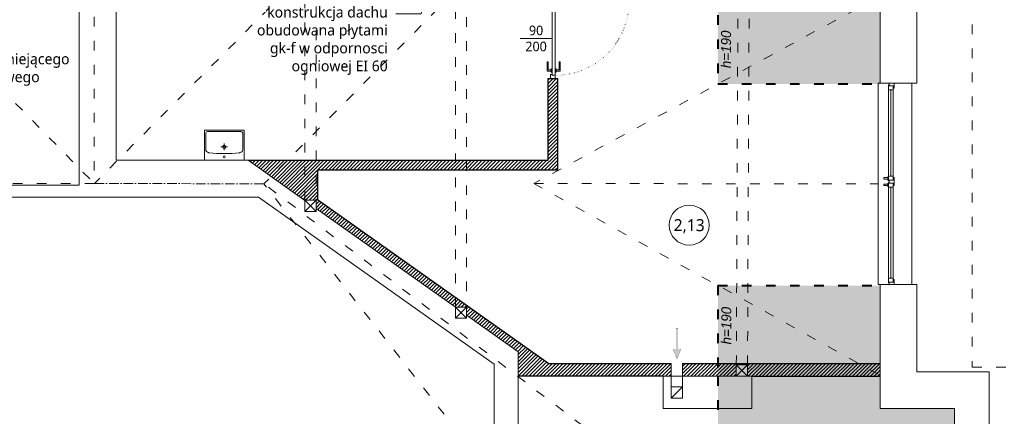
# Model space of a CAD drawing. Header units: millimetres. Extents: x -221 to 149158, y -114258 to 0.
# Tile 137 of 219: x 115604 to 116834, y -65504 to -65009. Entities that reach past the tile are written whole.
import ezdxf
from ezdxf import colors
from ezdxf.entities.mleader import LeaderData, LeaderLine
from ezdxf.enums import TextEntityAlignment as Align
from ezdxf.math import Vec2, Vec3

# ---------------------------------------------------------------- set-up
doc = ezdxf.new("R2010")
doc.units = ezdxf.units.MM
for name, pattern in [('ACAD_ISO03W100', [30, 12, -18]), ('ACAD_ISO07W100', [3, 0, -3]), ('ACAD_ISO10W100', [18, 12, -3, 0, -3])]:
    doc.linetypes.add(name, pattern=pattern)
doc.layers.get('0').update_dxf_attribs({"lineweight": 0})
for name, color, linetype, lineweight, true_color in [('A-przekrycieram.ART', 7, 'Continuous', 0, 0xffffff), ('opis_arch', 7, 'Continuous', 15, 0x4a783b), ('siatka konstr..KF', 7, 'ACAD_ISO10W100', 5, 0x999999), ('wypełnienie 2', 7, 'Continuous', 0, 0x363636)]:
    doc.layers.add(name, color=color, linetype=linetype, lineweight=lineweight, true_color=true_color)
for name, color, linetype, lineweight in [('A-sanitariaty.ART', 250, 'Continuous', 0), ('opis..KF', 250, 'Continuous', 15), ('pomocnicza', 30, 'Continuous', 0), ('stolarka_arch', 250, 'Continuous', 5), ('wentylacja..KF', 202, 'Continuous', 15), ('ściana pro..KF', 222, 'Continuous', 30), ('ściany ist..KF', 61, 'Continuous', 5)]:
    doc.layers.add(name, color=color, linetype=linetype, lineweight=lineweight)
doc.styles.add('ARCH', font='segoeuil.ttf')
pattern_1 = [(45, (-12676.463, -28536.048), (-2.24506403, 2.24506403), [])]

# ---------------------------------------------------------------- blocks, each defined once
blk = doc.blocks.new('*U1674')
at = {"layer": 'A-przekrycieram.ART'}
h = blk.add_hatch(color=256, dxfattribs=at)
h.dxf.hatch_style = 1
h.paths.add_polyline_path([(0, 4200), (5940, 4200), (5940, 0), (0, 0)])
h.paths.add_polyline_path([(200, 4100), (5840, 4100), (5840, 100), (200, 100)], flags=16)
blk = doc.blocks.new('*U630')
at = {"layer": 'stolarka_arch', "lineweight": 0}
blk.add_lwpolyline([(0, 0), (251, 0), (251, -42), (0, -42)], close=True, dxfattribs=at)
at = {"layer": 'stolarka_arch'}
for points in [[(0, -22), (6, -22), (6, -23), (3, -23), (3, -28), (0, -28)], [(3, -23), (8, -23), (8, -29), (2, -29), (2, -28), (3, -28)], [(8, -26), (121.3, -26), (121.3, -23), (8, -23)], [(126.3, -23), (121.3, -23), (121.3, -29), (127.3, -29), (127.3, -28), (126.3, -28)], [(123.3, -22), (133.3, -22), (133.3, -23), (130.3, -23), (130.3, -28), (126.3, -28), (126.3, -23), (123.3, -23)], [(130.3, -23), (135.3, -23), (135.3, -29), (129.3, -29), (129.3, -28), (130.3, -28)], [(243, -26), (135.3, -26), (135.3, -23), (243, -23)], [(248, -23), (243, -23), (243, -29), (249, -29), (249, -28), (248, -28)], [(251, -22), (245, -22), (245, -23), (248, -23), (248, -28), (251, -28)], [(8, -26), (121.3, -26), (121.3, -29), (8, -29)], [(126.3, -30), (122.3, -30), (122.3, -29), (126.3, -29)], [(125.3, -35), (123.3, -35), (123.3, -30), (125.3, -30)], [(134.3, -30), (130.3, -30), (130.3, -29), (134.3, -29)], [(133.3, -35), (131.3, -35), (131.3, -30), (133.3, -30)], [(243, -26), (135.3, -26), (135.3, -29), (243, -29)]]:
    blk.add_lwpolyline(points, close=True, dxfattribs=at)
blk = doc.blocks.new('*U1229')
at = {"layer": 'A-sanitariaty.ART'}
for p, q in [((4.1, 16.6), (-4.1, 16.6)), ((0, 12.4), (0, 20.8))]:
    blk.add_line(p, q, dxfattribs=at)
blk.add_lwpolyline([(24.1, 0), (-24.1, 0, -0.414214), (-24.9, 0.8), (-24.9, 36.5, -0.414214), (-24.1, 37.4), (24.1, 37.4, -0.414214), (24.9, 36.5), (24.9, 0.8, -0.414214)], format="xyb", close=True, dxfattribs=at)
blk.add_lwpolyline([(-19.1, 9.4), (-19.6, 9.5, -0.376652), (-23.2, 13.6), (-23.2, 33.2, -0.414214), (-20.8, 35.7), (20.8, 35.7, -0.414214), (23.2, 33.2), (23.2, 13.6, -0.376652), (19.6, 9.5), (19.1, 9.4)], format="xyb", dxfattribs=at)
for centre, radius in [((0, 16.6), 2.08), ((0, 4.1), 1.25)]:
    blk.add_circle(centre, radius, dxfattribs=at)
blk.add_arc((0, 171.8), 163.5, 263.283, 276.717, dxfattribs=at)
blk = doc.blocks.new('*U614')
at = {"layer": 'stolarka_arch', "linetype": 'ACAD_ISO03W100', "lineweight": 0, "ltscale": 0.1}
for points in [[(3.5, 87), (-1.5, 87), (-1.5, 75), (-0.5, 75), (-0.5, 85), (3.5, 85)], [(3.5, 88), (3.5, 84), (4.5, 84), (4.5, 88)], [(4.5, 92), (4.5, 0), (8.5, 0), (8.5, 92)], [(9.5, 88), (9.5, 84), (8.5, 84), (8.5, 88)], [(9.5, 87), (14.5, 87), (14.5, 75), (13.5, 75), (13.5, 85), (9.5, 85)]]:
    blk.add_lwpolyline(points, close=True, dxfattribs=at)
at = {"layer": 'stolarka_arch'}
for points in [[(5, -4), (5, -6), (0, -6), (0, 0), (4, 0), (4, -4), (5, -4)], [(96, 0), (4, 0), (4, -4), (96, -4)], [(91, 1), (91, 6), (79, 6), (79, 5), (89, 5), (89, 1)], [(92, 1), (88, 1), (88, 0), (92, 0)], [(95, -4), (95, -6), (100, -6), (100, 0), (96, 0), (96, -4), (95, -4)], [(91, -5), (91, -10), (79, -10), (79, -9), (89, -9), (89, -5)], [(92, -5), (88, -5), (88, -4), (92, -4)]]:
    blk.add_lwpolyline(points, close=True, dxfattribs=at)
blk.add_circle((4, 0.5), 0.5, dxfattribs=at)
at = {"layer": 'stolarka_arch', "linetype": 'ACAD_ISO07W100', "lineweight": 0, "ltscale": 0.5}
blk.add_arc((4, 0), 92, 0, 89.6506, dxfattribs=at)
blk = doc.blocks.new('opis drzwi')
at = {"layer": 'opis..KF'}
blk.add_line((-20, 0), (20, 0), dxfattribs=at)
at = {"layer": 'opis..KF', "style": 'ARCH', "flags": 12}
for tag, p in [('90', (0, 10)), ('200', (0, -10))]:
    blk.add_attdef(tag, text='', height=12, dxfattribs=at).set_placement(p, align=Align.MIDDLE_CENTER)
blk = doc.blocks.new('nr pom')
at = {"layer": 'opis..KF', "lineweight": 20}
blk.add_circle((0, 0), 25, dxfattribs=at)
at = {"layer": 'opis..KF', "style": 'ARCH'}
blk.add_attdef('00', text='', height=15, dxfattribs=at).set_placement((0, 0), align=Align.MIDDLE_CENTER)
blk = doc.blocks.new('_Dot')
at = {"color": 0, "linetype": 'ByBlock', "lineweight": -2}
blk.add_line((-0.5, 0), (-1, 0), dxfattribs=at)
at = {"color": 0, "linetype": 'ByBlock', "const_width": 0.5}
blk.add_lwpolyline([(-0.25, 0, 1), (0.25, 0, 1)], format="xyb", close=True, dxfattribs=at)
blk = doc.blocks.new('*U1657')
at = {"layer": 'wentylacja..KF', "lineweight": 5}
h = blk.add_hatch(color=256, dxfattribs=at)
h.dxf.hatch_style = 1
h.paths.add_polyline_path([(12.5, 5), (12.5, 1.2), (38.5, 1.2), (38.5, -1.3), (12.5, -1.3), (12.5, -5), (0, 0)])
at = {"layer": 'wentylacja..KF', "color": 240, "const_width": 0.239}
blk.add_lwpolyline([(12.5, 5), (12.5, 1.2), (38.5, 1.2), (38.5, -1.3), (12.5, -1.3), (12.5, -5), (0, 0)], close=True, dxfattribs=at)

msp = doc.modelspace()

# ---------------------------------------------------------------- hatches: boundary and pattern name
at = {"layer": 'pomocnicza', "linetype": 'ByBlock', "lineweight": 0, "true_color": 0xe8e8e8}
h = msp.add_hatch(color=254, dxfattribs=at)
h.dxf.hatch_style = 1
h.paths.add_polyline_path([(116264.01, -64332.49), (116264.01, -64643.17), (116475.95, -64643.17), (116475.95, -65088.82), (116678.51, -65088.82), (116678.51, -64930.99), (116766.51, -64930.99), (116766.51, -64354.99), (116566.51, -64354.99), (116566.51, -64332.49)])
h = msp.add_hatch(color=254, dxfattribs=at)
h.dxf.hatch_style = 1
h.paths.add_polyline_path([(116226.69, -65755.16), (116333.18, -65755.16), (116476.11, -65643.29), (116476.11, -65340.35), (116678.51, -65340.35), (116678.51, -65493.99), (116771.31, -65493.99), (116771.06, -65887.48), (116583.69, -66080), (116226.69, -66080)])
at = {"layer": 'wypełnienie 2', "linetype": 'ByBlock'}
h = msp.add_hatch(dxfattribs=at)
h.set_pattern_fill('ANSI31', color=256)
h.set_pattern_definition(pattern_1)
h.paths.add_polyline_path([(116276.01, -64970.99), (116264.01, -64970.99), (116264.01, -64982.02), (116276.01, -64982.02)])
h.paths.add_polyline_path([(116276.01, -65082.02), (116264.01, -65082.02), (116264.01, -65183.99), (116162.26, -65183.99), (116162.26, -65195.99), (116276.01, -65195.99)])
h.paths.add_polyline_path([(116162.26, -65183.99), (116148.26, -65183.99), (116148.26, -65195.99), (116162.26, -65195.99)])
h.paths.add_polyline_path([(116148.26, -65183.99), (115974.26, -65183.99), (115974.26, -65244.07), (116148, -65367.24), (116148.26, -65367.24), (116148.26, -65354.86), (115976.26, -65232.93), (115976.26, -65195.99), (116148.26, -65195.99)])
h.paths.add_polyline_path([(115974.26, -65183.99), (115960.26, -65183.99), (115960.26, -65233.97), (115974.26, -65233.97)])
h.paths.add_polyline_path([(115960.26, -65183.99), (115938.58, -65183.99), (115918.3, -65204.4), (115960.26, -65234.15), (115960.26, -65233.97)])
h.paths.add_polyline_path([(115938.58, -65183.99), (115889.51, -65183.99), (115918.3, -65204.4)])
h = msp.add_hatch(dxfattribs=at)
h.set_pattern_fill('ANSI31', color=256)
h.set_pattern_definition(pattern_1)
h.paths.add_polyline_path([(116162.26, -65364.79), (116162.26, -65377.35), (116226.69, -65423.02), (116226.69, -65453.49), (116407.51, -65453.49), (116417.75, -65453.49), (116417.75, -65437.49), (116264.82, -65437.49)])
h.paths.add_polyline_path([(116148.26, -65354.86), (116148.26, -65367.24), (116162.26, -65367.24), (116162.26, -65364.79)])
h.paths.add_polyline_path([(116476.11, -65437.49), (116431.75, -65437.49), (116431.75, -65453.49), (116476.11, -65453.49)])
h.paths.add_polyline_path([(116499.01, -65439.49), (116499.02, -65437.49), (116476.11, -65437.49), (116476.11, -65453.49), (116499.01, -65453.49)])
h.paths.add_polyline_path([(116513.02, -65437.49), (116513.01, -65439.49), (116513.01, -65453.49), (116518.51, -65453.49), (116678.51, -65453.49), (116678.51, -65437.49)])

# ---------------------------------------------------------------- linework, layer by layer
at = {"linetype": 'ACAD_ISO03W100'}
for p, q in [((115697.26, -62604.99), (115697.26, -65213.49)), ((114716.51, -64213.99), (115697.26, -65212.99)), ((116678.01, -64228.79), (115697.26, -65213.49)), ((116887.96, -64228.79), (115909.26, -65213.49)), ((115960.26, -65234.15), (115960.26, -64749.6)), ((115974.26, -65244.07), (115974.26, -64749.6)), ((116148.26, -65367.42), (116148.26, -64763.6)), ((116162.26, -65377.35), (116162.26, -64763.6)), ((116676.01, -64980.78), (116246.19, -65213.08)), ((116499.01, -65439.49), (116501.01, -64988.99)), ((116513.01, -65439.49), (116515.01, -64988.99)), ((115697.76, -65212.99), (111279.9, -65212.99)), ((116809.01, -65895.71), (115909.26, -65213.49)), ((116578.01, -66067.99), (115909.26, -65213.49)), ((116246.19, -65213.08), (116676.01, -65451)), ((116246.19, -65213.08), (116676.01, -65213.49))]:
    msp.add_line(p, q, dxfattribs=at)
for p, q in [((116676.01, -65087.99), (116676.01, -65337.99)), ((116417.75, -65466.86), (116417.75, -65437.49)), ((116431.75, -65466.86), (116431.75, -65437.49)), ((116417.75, -65480.86), (116431.75, -65466.86))]:
    msp.add_line(p, q)
msp.add_lwpolyline([(114716.51, -62604.99), (116680.51, -62604.99), (116680.51, -64228.99), (116892.51, -64229.46), (116888.01, -64984.55), (116793.65, -64984.55), (116793.65, -65442.38), (116892.51, -65442.38), (116892.51, -65959.92), (116651.14, -66206), (115070.1, -66206)], dxfattribs=at)
at = {"linetype": 'ByBlock'}
msp.add_lwpolyline([(116407.51, -65493.99), (116518.51, -65493.99), (116518.51, -65453.49), (116407.51, -65453.49)], close=True, dxfattribs=at)
msp.add_lwpolyline([(116417.75, -65466.86), (116431.75, -65466.86), (116431.75, -65480.86), (116417.75, -65480.86)], close=True)
at = {"layer": 'pomocnicza', "color": 114, "linetype": 'ACAD_ISO03W100', "lineweight": 40, "true_color": 0x139b48}
for p, q in [((116476.11, -64643.17), (116476.11, -65088.82)), ((116476.11, -65088.82), (116678.51, -65088.82)), ((116476.11, -65340.35), (116476.11, -65453.49)), ((116476.11, -65340.35), (116678.51, -65340.35)), ((116476.11, -65453.49), (116476.11, -65643.29))]:
    msp.add_line(p, q, dxfattribs=at)
at = {"layer": 'siatka konstr..KF', "color": 18, "lineweight": 9, "true_color": 0x000000}
msp.add_line((115697.76, -65212.99), (115909.26, -65213.49), dxfattribs=at)
at = {"layer": 'ściana pro..KF', "linetype": 'ByBlock'}
for p, q in [((116264.01, -65183.99), (116264.01, -65082.02)), ((116264.01, -65082.02), (116276.01, -65082.02)), ((116276.01, -65195.99), (116276.01, -65082.02)), ((115889.51, -65183.99), (116264.01, -65183.99)), ((115976.26, -65195.99), (116276.01, -65195.99)), ((115976.26, -65195.99), (115976.26, -65232.93)), ((115976.26, -65232.93), (116264.82, -65437.49)), ((116264.82, -65437.49), (116417.75, -65437.49)), ((116431.75, -65437.49), (116678.51, -65437.49)), ((116407.51, -65453.49), (116226.69, -65453.49)), ((116518.51, -65453.49), (116678.51, -65453.49))]:
    msp.add_line(p, q, dxfattribs=at)
at = {"layer": 'ściany ist..KF', "linetype": 'ByBlock'}
for p, q in [((115724.51, -64894.99), (115724.51, -65150.45)), ((115724.51, -65150.45), (115724.51, -65183.99)), ((115724.51, -65183.99), (115889.51, -65183.99)), ((115960.26, -65234.15), (115889.51, -65183.99)), ((115960.26, -65247.97), (115974.26, -65233.97)), ((115960.26, -65233.97), (115974.26, -65247.97)), ((116148.26, -65367.42), (115974.26, -65244.07)), ((116678.51, -65338.99), (116678.51, -65493.99)), ((116678.51, -65338.99), (116720.51, -65338.99)), ((116148.26, -65367.24), (116162.26, -65381.24)), ((116148.26, -65381.24), (116162.26, -65367.24)), ((116221.01, -65418.99), (116162.26, -65377.35)), ((116226.69, -65423.02), (116221.01, -65418.99)), ((116226.69, -65423.02), (116226.69, -66047.99)), ((116196.65, -65441.61), (116196.65, -66080)), ((116499.01, -65439.49), (116513.01, -65453.49)), ((116499.01, -65453.49), (116513.01, -65439.49)), ((116518.51, -65453.49), (116407.51, -65453.49)), ((116407.51, -65453.49), (116407.51, -65493.99)), ((116518.51, -65493.99), (116518.51, -65453.49)), ((116407.51, -65493.99), (116518.51, -65493.99))]:
    msp.add_line(p, q, dxfattribs=at)
for points in [[(116554.51, -64051.73), (116600.51, -64051.73), (116600.51, -64308.99), (116812.51, -64308.99), (116812.51, -64976.99), (116724.51, -64976.99), (116724.51, -65087.99), (116678.51, -65087.99), (116678.51, -64930.99), (116766.51, -64930.99), (116766.51, -64354.99), (116554.51, -64354.99), (116554.51, -64051.73)], [(115724.51, -65150.45), (115724.51, -64894.99), (115603.51, -64894.99), (115603.51, -64940.99), (115678.51, -64940.99), (115678.51, -65150.45)], [(115678.51, -65150.45), (115678.51, -65214.99), (115337.97, -65214.99), (115337.97, -65230), (115902.46, -65230), (116196.65, -65438.55), (116196.65, -66080), (115756.69, -66080), (115756.69, -66126)], [(115756.69, -66126), (116592.01, -66126), (116814.51, -65904.08), (116814.51, -65447.99), (116724.51, -65447.99), (116724.51, -65339), (116678.51, -65339), (116678.51, -65493.99), (116771.31, -65493.99), (116771.06, -65887.48), (116583.69, -66080), (116226.69, -66080), (116226.69, -65423.02), (116162.26, -65377.35), (116162.26, -65381.24), (116148.26, -65381.24), (116148.26, -65367.42), (115974.26, -65244.07), (115974.26, -65247.97), (115960.26, -65247.97), (115960.26, -65234.15), (115889.51, -65183.99), (115724.51, -65183.99), (115724.51, -65150.45)], [(115678.51, -65230), (115902.46, -65230)], [(115902.46, -65230), (116196.65, -65438.55), (116196.65, -65567.93)], [(115960.26, -65233.97), (115974.26, -65233.97), (115974.26, -65247.97), (115960.26, -65247.97), (115960.26, -65233.97)], [(116148.26, -65367.24), (116162.26, -65367.24), (116162.26, -65381.24), (116148.26, -65381.24), (116148.26, -65367.24)], [(116499.01, -65439.49), (116513.01, -65439.49), (116513.01, -65453.49), (116499.01, -65453.49), (116499.01, -65439.49)]]:
    msp.add_lwpolyline(points, dxfattribs=at)

# ---------------------------------------------------------------- block references
at = {"xscale": 2, "yscale": 2, "zscale": 2}
msp.add_blockref('*U1674', (108660.19, -67505.02), dxfattribs=at)
at = {"layer": 'A-sanitariaty.ART', "xscale": -1}
msp.add_blockref('*U1229', (115859.7, -65183.99), dxfattribs=at)
at = {"layer": 'opis..KF', "color": 30}
msp.add_blockref('nr pom', (116440.17, -65265), dxfattribs=at).add_auto_attribs({'00': '2,13'})
at = {"layer": 'opis_arch'}
ref = msp.add_blockref('opis drzwi', (116249.01, -65032.02), dxfattribs=at)
ref.add_attrib('90', '90', dxfattribs={"layer": 'opis..KF', "height": 12, "style": 'ARCH'}).set_placement((116249.01, -65022.02), align=Align.MIDDLE_CENTER)
ref.add_attrib('200', '200', dxfattribs={"layer": 'opis..KF', "height": 12, "style": 'ARCH'}).set_placement((116249.01, -65042.02), align=Align.MIDDLE_CENTER)
at = {"layer": 'stolarka_arch', "rotation": 270}
msp.add_blockref('*U614', (116273.01, -64982.02), dxfattribs=at)
at = {"layer": 'stolarka_arch', "xscale": -1, "rotation": 270}
msp.add_blockref('*U630', (116718.01, -65338.99), dxfattribs=at)
at = {"layer": 'wentylacja..KF', "rotation": 89.99999999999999}
msp.add_blockref('*U1657', (116424.9, -65432.01), dxfattribs=at)

# ---------------------------------------------------------------- texts
at = {"layer": 'opis..KF', "char_height": 12.48, "attachment_point": 5, "rotation": 90, "style": 'ARCH'}
for insert in [(116486.3, -65045.67), (116486.63, -65390.44)]:
    msp.add_mtext_dynamic_manual_height_columns('{\\fCentury Gothic|b0|i1|c238|p34;h=190}', width=156.7001, gutter_width=70, heights=[0], dxfattribs=dict(at, insert=insert))

# ---------------------------------------------------------------- leaders
at = {"layer": 'opis..KF', "lineweight": 9}
ml = msp.add_multileader_mtext('Standard', dxfattribs=at)
ml.set_content('{\\fCentury Gothic|b0|i0|c238|p34;proj. okno \\Pdachowe 78 x 140 cm}', color=256, style='ARCH')
ml.set_leader_properties(color=256, linetype='ByLayer', lineweight=-1)
ml.set_arrow_properties(name='DOT')
ml.build(insert=Vec2(0, 0))
ml.multileader.update_dxf_attribs({"dogleg_length": 31.74, "arrow_head_size": 8.39})
ctx = ml.context
ctx.base_point, ctx.char_height, ctx.arrow_head_size, ctx.landing_gap_size, ctx.plane_origin = Vec3(115878.21, -64938.68), 13.4164, 8.39, 10.06, Vec3(116188.69, -64705.61)
notes = []
notes.append((ctx, [(1, (1, 1, 0), (115846.47, -64938.68), (1, 0), 31.74, [(0, [(115816.87, -64731.33)], 0, [])])]))
ctx.mtext.insert, ctx.mtext.flow_direction = Vec3(115888.27, -64931.8), 5
ml = msp.add_multileader_mtext('Standard', dxfattribs=at)
ml.set_content('konstrukcja dachu\\Pobudowana płytami gk-f w odpornosci ogniowej EI 60', color=256, style='ARCH')
ml.set_leader_properties(color=256, linetype='ByLayer', lineweight=-1)
ml.set_arrow_properties(name='DOT')
ml.build(insert=Vec2(0, 0))
ml.multileader.update_dxf_attribs({"dogleg_length": 31.74, "arrow_head_size": 8.39})
ctx = ml.context
ctx.base_point, ctx.char_height, ctx.arrow_head_size, ctx.landing_gap_size, ctx.plane_origin = Vec3(115896.25, -65001.51), 13.4164, 8.39, 10.06, Vec3(115559.64, -64907.22)
ctx.text_align_type = 2
notes.append((ctx, [(0, (1, 1, 0), (116105.6, -65001.51), (-1, 0), 31.74, [(0, [(116152.29, -64756.63)], 0, [])])]))
ctx.mtext.insert, ctx.mtext.width, ctx.mtext.alignment, ctx.mtext.flow_direction = Vec3(116063.79, -64992.55), 177.6703, 3, 5
ml = msp.add_multileader_mtext('Standard', dxfattribs=at)
ml.set_content('poszerzenie istniejącego\\Potworu drzwiowego', color=256, style='ARCH')
ml.set_leader_properties(color=256, linetype='ByLayer', lineweight=-1)
ml.set_arrow_properties(name='DOT')
ml.build(insert=Vec2(0, 0))
ml.multileader.update_dxf_attribs({"arrow_head_size": 8.39})
ctx = ml.context
ctx.base_point, ctx.char_height, ctx.arrow_head_size, ctx.landing_gap_size, ctx.plane_origin = Vec3(115455.45, -65059.83), 13.4164, 8.39, 10.06, Vec3(114312.59, -65136.95)
notes.append((ctx, [(1, (1, 1, 0), (115423.71, -65059.83), (1, 0), 31.74, [(0, [(115488.18, -64914.62)], 0, [])])]))
ctx.mtext.insert, ctx.mtext.width, ctx.mtext.flow_direction = Vec3(115465.51, -65050.87), 261.9907, 5
for ctx, leaders in notes:
    for number, flags, end, landing, length, lines in leaders:
        leader = LeaderData()
        leader.index, (leader.has_last_leader_line, leader.has_dogleg_vector, leader.attachment_direction) = number, flags
        leader.last_leader_point, leader.dogleg_vector, leader.dogleg_length = Vec3(end), Vec3(landing), length
        for number, points, colour, breaks in lines:
            line = LeaderLine()
            line.index, line.vertices, line.color, line.breaks = number, Vec3.list(points), colors.encode_raw_color(colour), breaks
            leader.lines.append(line)
        ctx.leaders.append(leader)

doc.saveas('drawing.dxf')
